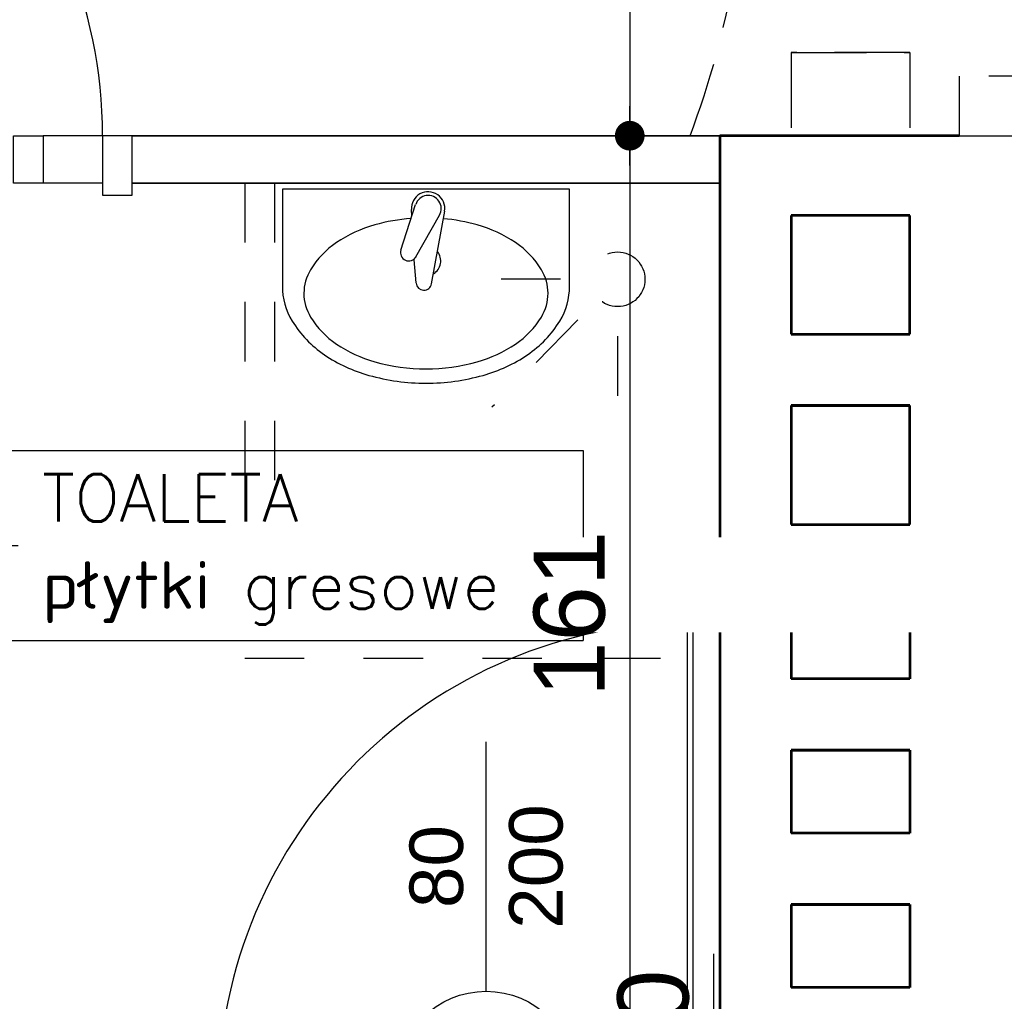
# Model space of a CAD drawing. Header units: millimetres. Extents: x 11979 to 23691, y 12825 to 41978.
# Tile 124 of 256: x 20265 to 20431, y 33511 to 33676. Entities that reach past the tile are written whole.
import ezdxf
from ezdxf.enums import TextEntityAlignment as Align

# ---------------------------------------------------------------- set-up
doc = ezdxf.new("R2010")
doc.units = ezdxf.units.MM
doc.linetypes.add('4002', pattern=[2, 1, -1])
doc.linetypes.add('DASHED', pattern=[19.05, 12.7, -6.35])
for name, color, linetype in [('-LI-WIDOK', 2, 'Continuous'), ('-WYMIAR', 8, 'Continuous'), ('_PROJEKTOWANE', 5, 'Continuous'), ('drzwi łuk', 1, 'Continuous'), ('PROJEKTOWANE', 5, 'Continuous')]:
    doc.layers.add(name, color=color, linetype=linetype)
doc.layers.add('-ŚCIANY DZIAŁOWE', color=3, linetype='Continuous', lineweight=35)
doc.layers.add('-ŚCIANY NOŚNE', color=4, linetype='Continuous', lineweight=53)
doc.layers.add('DO USU', color=7, linetype='Continuous', true_color=0x969696)
doc.styles.add('ARIAL', font='arial.ttf', dxfattribs={"height": 0.5})
doc.styles.add('SIMPLEX', font='simplex')
doc.styles.get("Standard").update_dxf_attribs({"font": 'arial.ttf'})
doc.dimstyles.new('CZA-KROPKA-50', dxfattribs={"dimtxt": 12, "dimasz": 1, "dimexe": 2, "dimexo": 25, "dimgap": 4, "dimtad": 1, "dimdec": 1, "dimrnd": 0.5, "dimzin": 9, "dimdsep": 46, "dimtxsty": 'Standard', "dimblk": 'CZA-KROPKA', "dimblk1": 'CZA-KROPKA', "dimblk2": 'CZA-KROPKA', "dimsah": 1, "dimcen": -20, "dimse1": 1, "dimse2": 1, "dimclrd": 8, "dimclre": 8, "dimclrt": 9, "dimadec": 0, "dimazin": 0, "dimtfac": 1, "dimtdec": 1, "dimtmove": 1, "dimatfit": 3, "dimldrblk": 'CZA-KROPKA', "dimfxl": 1, "dimtolj": 1, "dimtzin": 9, "dimarcsym": 0})

# ---------------------------------------------------------------- blocks, each defined once
blk = doc.blocks.new('CZA-KROPKA')
at = {"layer": '-WYMIAR', "linetype": 'ByBlock'}
for p, q in [((0, 10), (0, -10)), ((5, 0), (-5, 0))]:
    blk.add_line(p, q, dxfattribs=at)
at = {"layer": '-WYMIAR', "linetype": 'ByBlock', "const_width": 2.5}
blk.add_lwpolyline([(-1.25, 0, 1), (1.25, 0, 1)], format="xyb", close=True, dxfattribs=at)
blk = doc.blocks.new('*D1644')
at = {"layer": '_PROJEKTOWANE', "color": 8, "lineweight": -2}
blk.add_line((20368.15, 33765.62), (20368.15, 33657.62), dxfattribs=at)
at = {"layer": 'Defpoints', "color": 0}
for p in [(20400.77, 33766.62), (20368.15, 33656.62), (20422.42, 33656.62)]:
    blk.add_point(p, dxfattribs=at)
at = {"layer": '_PROJEKTOWANE', "color": 8, "lineweight": -2}
for p, rotation in [((20368.15, 33766.62), 90), ((20368.15, 33656.62), 270)]:
    blk.add_blockref('CZA-KROPKA', p, dxfattribs=dict(at, rotation=rotation))
at = {"layer": '_PROJEKTOWANE', "color": 9, "insert": (20358.02, 33711.62), "char_height": 12, "attachment_point": 5, "rotation": 90}
blk.add_mtext('\\A1;110', dxfattribs=at)
blk = doc.blocks.new('*D1645')
at = {"layer": '_PROJEKTOWANE', "color": 8, "lineweight": -2}
blk.add_line((20368.15, 33655.62), (20368.15, 33496.62), dxfattribs=at)
at = {"layer": 'Defpoints', "color": 0}
for p in [(20422.42, 33656.62), (20337.92, 33495.62), (20368.15, 33495.62)]:
    blk.add_point(p, dxfattribs=at)
at = {"layer": '_PROJEKTOWANE', "color": 8, "lineweight": -2}
for p, rotation in [((20368.15, 33656.62), 90), ((20368.15, 33495.62), 270)]:
    blk.add_blockref('CZA-KROPKA', p, dxfattribs=dict(at, rotation=rotation))
at = {"layer": '_PROJEKTOWANE', "color": 9, "insert": (20358.02, 33576.12), "char_height": 12, "attachment_point": 5, "rotation": 90}
blk.add_mtext('\\A1;161', dxfattribs=at)
blk = doc.blocks.new('*D1646')
at = {"layer": '_PROJEKTOWANE', "color": 8, "lineweight": -2}
for p, q in [((20382.27, 33518.88), (20382.27, 33494.86)), ((20368.15, 33496.62), (20368.15, 33497.62)), ((20368.15, 33495.62), (20368.15, 33485.62)), ((20382.27, 33494.86), (20368.15, 33490.62)), ((20368.15, 33484.62), (20368.15, 33483.62))]:
    blk.add_line(p, q, dxfattribs=at)
at = {"layer": 'Defpoints', "color": 0}
for p in [(20337.92, 33495.62), (20368.15, 33485.62), (20422.42, 33485.62)]:
    blk.add_point(p, dxfattribs=at)
at = {"layer": '_PROJEKTOWANE', "color": 8, "lineweight": -2}
for p, rotation in [((20368.15, 33495.62), 270), ((20368.15, 33485.62), 90)]:
    blk.add_blockref('CZA-KROPKA', p, dxfattribs=dict(at, rotation=rotation))
at = {"layer": '_PROJEKTOWANE', "color": 9, "insert": (20372.15, 33506.87), "char_height": 12, "attachment_point": 5, "rotation": 90}
blk.add_mtext('\\A1;10', dxfattribs=at)

msp = doc.modelspace()

# ---------------------------------------------------------------- hatches: boundary and pattern name
at = {"layer": '-WYMIAR'}
h = msp.add_hatch(dxfattribs=at)
h.set_pattern_fill('DACHOWKA', color=256)
h.set_pattern_definition([(0, (463900.403, 31501.895), (0, 45), [9, -6]), (0, (463907.903, 31524.395), (0, 45), [9, -6]), (90, (463897.403, 31504.895), (-15, 9e-16), [19.5, -25.5]), (90, (463904.903, 31527.395), (-15, 9e-16), [19.5, -25.5]), (45, (463909.403, 31501.895), (-22.4999964, 22.4999964), [4.2426, -27.5772]), (45, (463924.403, 31501.895), (-22.4999964, 22.4999964), [4.2426, -27.5772]), (45, (463939.403, 31501.895), (-22.4999964, 22.4999964), [4.2426, -27.5772]), (135, (463900.403, 31501.895), (-22.4999964, -22.4999964), [4.2426, -27.5772]), (135, (463915.403, 31501.895), (-22.4999964, -22.4999964), [4.2426, -27.5772]), (135, (463930.403, 31501.895), (-22.4999964, -22.4999964), [4.2426, -27.5772])])
h.paths.add_polyline_path([(21523.67, 33360.17), (21202.07, 33360.17), (21202.07, 33298.62), (21523.67, 33298.62)])
h.paths.add_polyline_path([(21575.67, 33360.17), (21534.67, 33360.17), (21534.67, 33298.62), (20925.8, 33298.41, -1.559034), (20898.3, 33298.62), (20572.51, 33298.62, -1.53309), (20545.05, 33298.49), (19916.67, 33298.62), (19916.67, 33360.17), (19875.67, 33360.17), (19875.67, 33257.62), (21575.67, 33257.62)])
h.paths.add_polyline_path([(21580.67, 33384.17), (21580.67, 33626.12), (21575.67, 33626.12), (21575.67, 33384.17), (21575.67, 33257.62), (19875.67, 33257.62), (19875.67, 33667.12), (19870.67, 33667.12), (19870.67, 33221.62), (21580.67, 33221.62)])
h.paths.add_polyline_path([(21444.49, 33267.23), (21444.49, 33291.88), (21419.76, 33291.88), (21419.76, 33267.23)], flags=16)

# ---------------------------------------------------------------- linework, layer by layer
at = {"layer": '-LI-WIDOK', "linetype": 'DASHED'}
for p, q in [((20395.32, 33670.62), (20415.32, 33670.62)), ((20415.32, 33670.62), (20395.32, 33670.62)), ((20395.32, 33670.62), (20395.32, 33656.62)), ((20415.32, 33670.62), (20415.32, 33656.62))]:
    msp.add_line(p, q, dxfattribs=at)
at = {"layer": '-LI-WIDOK'}
msp.add_line((20415.32, 33656.62), (20395.32, 33656.62), dxfattribs=at)
at = {"layer": '-LI-WIDOK', "linetype": 'DASHED'}
msp.add_arc((20231.84, 33711.62), 156.47, 339.4202, 20.5798, dxfattribs=at)
at = {"layer": '-ŚCIANY DZIAŁOWE'}
for p, q in [((20383.32, 33656.62), (20284.32, 33656.62)), ((20383.32, 33648.62), (20284.32, 33648.62))]:
    msp.add_line(p, q, dxfattribs=at)
at = {"layer": '-ŚCIANY NOŚNE'}
for p, q in [((20423.67, 33656.62), (20383.32, 33656.62)), ((20383.32, 33656.62), (20383.32, 33485.62)), ((20415.32, 33643.18), (20395.32, 33643.18)), ((20395.32, 33643.18), (20395.32, 33623.18)), ((20415.32, 33623.18), (20415.32, 33643.18)), ((20395.32, 33623.18), (20415.32, 33623.18)), ((20395.32, 33611.18), (20415.32, 33611.18)), ((20415.32, 33611.18), (20395.32, 33611.18)), ((20395.32, 33611.18), (20395.32, 33591.18)), ((20415.32, 33591.18), (20415.32, 33611.18)), ((20395.32, 33591.18), (20415.32, 33591.18)), ((20395.32, 33579.18), (20415.32, 33579.18)), ((20415.32, 33579.18), (20395.32, 33579.18)), ((20395.32, 33579.18), (20395.32, 33565.18)), ((20415.32, 33579.18), (20415.32, 33565.18)), ((20415.32, 33565.18), (20395.32, 33565.18)), ((20395.32, 33553.18), (20415.32, 33553.18)), ((20415.32, 33553.18), (20395.32, 33553.18)), ((20395.32, 33553.18), (20395.32, 33539.18)), ((20415.32, 33553.18), (20415.32, 33539.18)), ((20415.32, 33539.18), (20395.32, 33539.18)), ((20395.32, 33527.18), (20415.32, 33527.18)), ((20415.32, 33527.18), (20395.32, 33527.18)), ((20395.32, 33527.18), (20395.32, 33513.18)), ((20415.32, 33527.18), (20415.32, 33513.18)), ((20415.32, 33513.18), (20395.32, 33513.18))]:
    msp.add_line(p, q, dxfattribs=at)
at = {"layer": 'DO USU', "linetype": '4002', "ltscale": 10}
for p, q in [((20438.67, 33666.62), (20423.67, 33666.62)), ((20423.67, 33666.62), (20423.67, 33656.62)), ((20279.32, 33656.62), (20269.32, 33656.62)), ((20269.32, 33656.62), (20269.32, 33648.62)), ((20423.67, 33656.62), (20438.67, 33656.62)), ((20279.32, 33648.62), (20269.32, 33648.62)), ((20303.32, 33648.62), (20303.32, 33568.62)), ((20308.32, 33648.62), (20308.32, 33573.62)), ((20356.51, 33632.44), (20343.44, 33632.44)), ((20359.38, 33625.59), (20344.94, 33610.89)), ((20366.11, 33622.84), (20366.11, 33607.6)), ((20308.32, 33573.62), (20383.32, 33573.62)), ((20303.32, 33568.62), (20383.32, 33568.62))]:
    msp.add_line(p, q, dxfattribs=at)
msp.add_lwpolyline([(20264.32, 33656.62), (20269.32, 33656.62), (20269.32, 33648.62), (20264.32, 33648.62)], close=True, dxfattribs=at)
msp.add_circle((20366.11, 33632.44), 4.6, dxfattribs=at)
at = {"layer": 'drzwi łuk', "ltscale": 0.5}
for p, q in [((20203.09, 33603.64), (20360.28, 33603.64)), ((20360.28, 33603.64), (20360.28, 33571.64)), ((20203.09, 33587.64), (20360.28, 33587.64)), ((20203.09, 33571.64), (20360.28, 33571.64))]:
    msp.add_line(p, q, dxfattribs=at)
at = {"layer": 'PROJEKTOWANE'}
for p, q in [((20309.62, 33647.62), (20309.62, 33631.29)), ((20358.02, 33647.62), (20309.62, 33647.62)), ((20358.02, 33631.29), (20358.02, 33647.62)), ((20329.58, 33637.37), (20332.08, 33645.02)), ((20331.44, 33643.05), (20331.38, 33644.18)), ((20332.13, 33636.25), (20336.09, 33643.25)), ((20334.77, 33631.7), (20336.97, 33643.92)), ((20332.19, 33631.82), (20331.83, 33635.71)), ((20343.95, 33512.56), (20343.95, 33554.56))]:
    msp.add_line(p, q, dxfattribs=at)
for points in [[(20284.32, 33656.62), (20279.32, 33656.62), (20279.32, 33646.62), (20284.32, 33646.62)], [(20377.82, 33494.66), (20378.82, 33494.66), (20378.82, 33574.66), (20377.82, 33574.66)]]:
    msp.add_lwpolyline(points, close=True, dxfattribs=at)
for points in [[(20331.32, 33642.69, 0.048712), (20325.18, 33641.6, 0.080452), (20318.74, 33638.62, 0.107069), (20314.38, 33634.06, 0.138474), (20313.25, 33630.08, 0.138474), (20314.38, 33626.09, 0.107069), (20318.74, 33621.54, 0.080452), (20325.18, 33618.56, 0.068264), (20333.82, 33617.37, 0.068264), (20342.46, 33618.56, 0.080452), (20348.9, 33621.54, 0.107069), (20353.27, 33626.09, 0.138474), (20354.39, 33630.08, 0.138474), (20353.27, 33634.06, 0.107069), (20348.9, 33638.62, 0.080452), (20342.46, 33641.6, 0.045442), (20336.74, 33642.65, 0.045442)], [(20309.62, 33631.29, 0.138474), (20311.28, 33625.41, 0.107069), (20316.71, 33619.74, 0.080452), (20324.2, 33616.27, 0.068264), (20333.82, 33614.95, 0.068264), (20343.44, 33616.27, 0.080452), (20350.93, 33619.74, 0.107069), (20356.36, 33625.41, 0.138474), (20358.02, 33631.29, 0.138474)]]:
    msp.add_lwpolyline(points, format="xyb", dxfattribs=at)
msp.add_circle((20343.95, 33497.56), 15, dxfattribs=at)
for centre, radius, start, end in [((20199.32, 33656.62), 80, 0, 90), ((20334.19, 33644.36), 2.81, 351.0256, 183.6937), ((20334.19, 33644.36), 2.2, 329.8725, 162.5406), ((20330.92, 33636.94), 1.4, 161.8991, 330.514), ((20333.82, 33635.52), 2.5, 299.7805, 39.804), ((20333.48, 33631.9), 1.3, 183.6937, 351.0256), ((20378.82, 33494.66), 80, 90, 180)]:
    msp.add_arc(centre, radius, start, end, dxfattribs=at)

# ---------------------------------------------------------------- texts
at = {"layer": '-LI-WIDOK', "insert": (20269.16, 33595.64), "char_height": 8, "width": 172.5953, "attachment_point": 4, "style": 'SIMPLEX'}
msp.add_mtext('TOALETA', dxfattribs=at)
at = {"layer": 'PROJEKTOWANE', "style": 'ARIAL'}
for s, p in [('200', (20352.33, 33533.56)), ('80', (20335.55, 33533.56))]:
    msp.add_text(s, height=9, rotation=90, dxfattribs=at).set_placement(p, align=Align.MIDDLE_CENTER)

# ---------------------------------------------------------------- dimensions: what is measured, and where the dimension line sits
at = {"layer": '_PROJEKTOWANE'}
for base, p1, p2, picture, middle in [((20368.15, 33656.62), (20400.77, 33766.62), (20422.42, 33656.62), '*D1644', (20358.02, 33711.62)), ((20368.15, 33485.62), (20337.92, 33495.62), (20422.42, 33485.62), '*D1646', (20372.15, 33498.86))]:
    dim = msp.add_linear_dim(base=base, p1=p1, p2=p2, angle=90, dimstyle='CZA-KROPKA-50', dxfattribs=at)
    dim.commit()
    dim.dimension.update_dxf_attribs({"geometry": picture, "text_midpoint": middle})

# ---------------------------------------------------------------- next in the draw order: texts
at = {"layer": 'PROJEKTOWANE', "insert": (20269.16, 33579.64), "char_height": 8, "width": 147.6436, "attachment_point": 4, "style": 'SIMPLEX', "bg_fill": 2}
msp.add_mtext('płytki gresowe', dxfattribs=at)

# ---------------------------------------------------------------- next in the draw order: dimensions: what is measured, and where the dimension line sits
at = {"layer": '_PROJEKTOWANE'}
dim = msp.add_linear_dim(base=(20368.15, 33495.62), p1=(20422.42, 33656.62), p2=(20337.92, 33495.62), angle=90, dimstyle='CZA-KROPKA-50', dxfattribs=at)
dim.commit()
dim.dimension.update_dxf_attribs({"geometry": '*D1645', "text_midpoint": (20358.02, 33576.12)})

doc.saveas('drawing.dxf')
